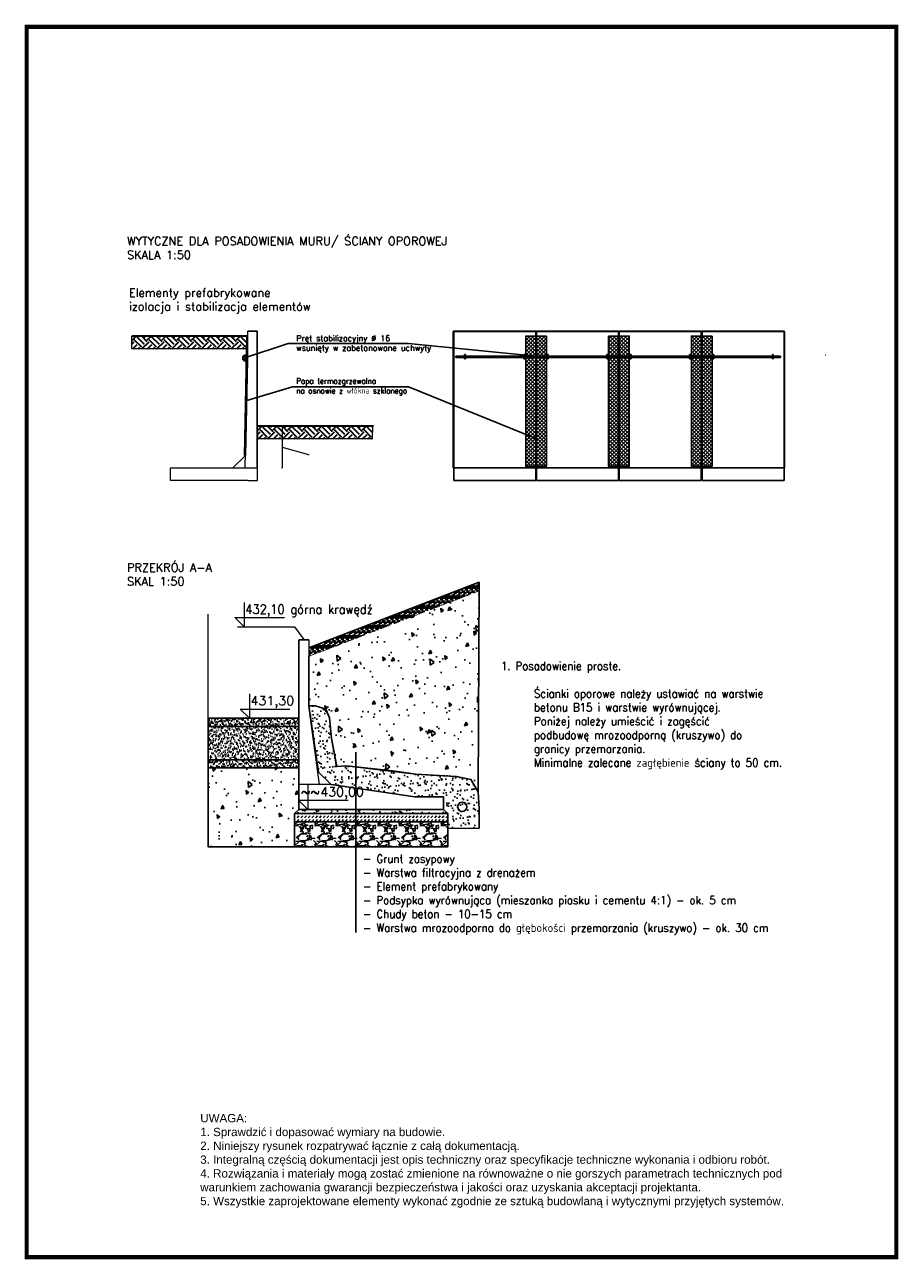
# Model space of a CAD drawing. Header units: millimetres. Extents: x -66 to 3667, y -637 to 853.
# Tile 2 of 7: x 1335 to 2390, y -637 to 853. Entities that reach past the tile are written whole.
import ezdxf
from ezdxf.lldxf.tags import DXFTag

# ---------------------------------------------------------------- set-up
doc = ezdxf.new("R2010")
doc.units = ezdxf.units.MM
for name, color, linetype in [('0tab', 154, 'Continuous'), ('D_hatch-drogi', 252, 'Continuous'), ('Ewid', 8, 'Continuous')]:
    doc.layers.add(name, color=color, linetype=linetype)
for name, color, linetype, lineweight in [('A_przekrój', 1, 'Continuous', 20), ('B_widok gruba', 27, 'Continuous', 9), ('G_NOWE RZEDNE PROJ', 10, 'Continuous', 50), ('Poziom terenu', 3, 'Continuous', 30), ('REKERS', 7, 'Continuous', 25)]:
    doc.layers.add(name, color=color, linetype=linetype, lineweight=lineweight)
doc.layers.add('Pomocnicze l.', color=1, linetype='Continuous', lineweight=5, plot=False)
doc.styles.add('ARIAL', font='ARIALN.TTF')
doc.styles.add('OPIS_PIK', font='arial.ttf', dxfattribs={"width": 0.8, "height": 0.15})
doc.styles.get("Standard").update_dxf_attribs({"font": 'arial.ttf'})
doc.styles.add('standard 2', font='simplex.shx', dxfattribs={"width": 0.9})
tags = doc.linetypes.add('DASH', pattern=[15, 10, -5]).pattern_tags.tags
tags[6:7] = [DXFTag(74, 4), DXFTag(75, 0), DXFTag(340, '0'), DXFTag(46, 0.0), DXFTag(50, 0.0), DXFTag(44, 0.0), DXFTag(45, 0.0)]
tags[4:5] = [DXFTag(74, 4), DXFTag(75, 0), DXFTag(340, '0'), DXFTag(46, 0.0), DXFTag(50, 0.0), DXFTag(44, 0.0), DXFTag(45, 0.0)]
doc.dimstyles.new('lolek', dxfattribs={"dimtxt": 10, "dimasz": 3, "dimexe": 0.2, "dimexo": 30.1, "dimgap": 1, "dimtad": 1, "dimtxsty": 'Standard', "dimcen": 2.5, "dimclrd": 256, "dimclre": 256, "dimclrt": 256, "dimadec": 0, "dimazin": 0, "dimtfac": 1, "dimtmove": 0, "dimatfit": 3, "dimfxl": 1, "dimarcsym": 0})
doc.dimstyles.new('styl1', dxfattribs={"dimtxt": 0.15, "dimasz": 0.1, "dimexe": 0.1, "dimexo": 0.0625, "dimgap": 0.03, "dimtad": 1, "dimzin": 3, "dimdsep": 46, "dimtxsty": 'OPIS_PIK', "dimblk": 'OBLIQUE', "dimcen": 0.04, "dimclrd": 7, "dimclre": 7, "dimclrt": 7, "dimadec": 4, "dimazin": 3, "dimtfac": 1, "dimtofl": 0, "dimtmove": 1, "dimatfit": 2, "dimldrblk": 'TerminatorOpen', "dimfxl": 0.5, "dimfxlon": 1, "dimtolj": 1, "dimtzin": 3, "dimlwd": -1, "dimlwe": -1, "dimarcsym": 0})

# ---------------------------------------------------------------- blocks, each defined once
blk = doc.blocks.new('_Oblique')
at = {"color": 0, "linetype": 'ByBlock', "lineweight": -2}
blk.add_line((0.5, 0.5), (-0.5, -0.5), dxfattribs=at)
blk = doc.blocks.new('*D22')
at = {"layer": 'B_widok gruba', "color": 7, "transparency": 16777216}
for p, q in [((1645.8, 368.6), (1646.4, 368.6)), ((1646.3, 368.6), (1646.3, 318.2)), ((1646.3, 343.4), (1678.1, 334.4)), ((1678.1, 334.4), (1678.1, 333.6)), ((1645.8, 318.2), (1646.4, 318.2))]:
    blk.add_line(p, q, dxfattribs=at)
at = {"layer": 'Defpoints', "color": 0}
for p in [(1616.7, 368.6), (1616.7, 318.2), (1646.3, 318.2)]:
    blk.add_point(p, dxfattribs=at)
at = {"layer": 'B_widok gruba', "color": 7, "transparency": 16777216, "xscale": 0.1, "yscale": 0.1, "zscale": 0.1}
for p, rotation in [((1646.3, 368.6), 90), ((1646.3, 318.2), 270)]:
    blk.add_blockref('_Oblique', p, dxfattribs=dict(at, rotation=rotation))
at = {"layer": 'B_widok gruba', "color": 7, "transparency": 16777216, "insert": (1678, 334), "char_height": 0.15, "attachment_point": 5, "rotation": 90, "style": 'OPIS_PIK'}
blk.add_mtext('\\A1;min. 50cm', dxfattribs=at)
blk = doc.blocks.new('TerminatorOpen')
at = {"color": 0, "linetype": 'ByBlock', "lineweight": -2}
for q in [(-1, 0.5), (-1, 0), (-1, -0.5)]:
    blk.add_line((0, 0), q, dxfattribs=at)

msp = doc.modelspace()

# ---------------------------------------------------------------- hatches: boundary and pattern name
h = msp.add_hatch()
h.set_pattern_fill('GOST_WOOD', color=256)
h.set_pattern_definition([(90, (0, 64.3265), (6, -4e-16), [10, -2]), (90, (2, 62.3265), (6, -4e-16), [6, -1.5, 3, -1.5]), (90, (4, 59.3265), (6, -4e-16), [10, -2])])
h.paths.add_polyline_path([(1678.43852, 90.3645), (1678.43852, 101.07842), (1884.1968, 180.20304), (1884.14337, 169.46858)])
at = {"layer": 'D_hatch-drogi', "lineweight": 25}
h = msp.add_hatch(dxfattribs=at)
h.set_pattern_fill('AR-CONC', color=256, scale=0.25, angle=45, style=0)
h.set_pattern_definition([(95, (-28419.38, -4222.643), (35.023663, 29.388345), [4.7625, -52.3875]), (40, (-28419.38, -4222.643), (-40.00447, 27.54425), [3.81, -41.91]), (145.451, (-28416.463, -4220.194), (-4.98054, 56.93256), [4.0475, -44.5225]), (91.1842, (-28428.36, -4213.663), (55.35256, 40.48835), [7.14375, -78.58125]), (141.6356, (-28423.75, -4210.29), (-1.77154, 85.70661), [6.07125, -66.78375]), (36.184, (-28428.36, -4213.66), (-1.7714, 85.7066), [5.715, -62.865]), (66, (-28421.626, -4211.418), (44.88014, 8.723817), [4.7625, -52.3875]), (11, (-28421.626, -4211.42), (-21.63498, 43.4853), [3.81, -41.91]), (116.4514, (-28417.886, -4210.69), (23.24501, 52.209114), [4.0475, -44.5225]), (82.5, (-28419.381, -4222.643), (-14.401367, 15.493353), [0, -41.402, 0, -42.545, 0, -42.06875]), (52.5, (-28419.381, -4222.643), (-5.897432, 29.52175), [0, -24.257, 0, -40.4495, 0, -16.03375]), (12.5, (-28429.394, -4232.656), (24.981966, 22.956549), [0, -15.875, 0, -49.53, 0, -65.7225]), (2.5, (-28433.884, -4237.146), (21.690976, 30.680598), [0, -20.6375, 0, -32.893, 0, -46.6725])])
h.paths.add_polyline_path([(1678.43852, 91.07842), (1884.15853, 169.47441), (1882.93804, -72.72412), (1874.28787, -57.72686), (1845, -53.63174), (1807.90704, -51.46128), (1723.96251, -41.53336), (1712.25196, -42.18227), (1706.08064, -8.49929), (1703.6964, 16.59778), (1699.32531, 27.15757), (1686.56668, 31.07842), (1678.43852, 31.07842)])
h = msp.add_hatch(dxfattribs=at)
h.set_pattern_fill('AR-SAND', color=256, scale=0.25, style=0)
h.set_pattern_definition([(37.5, (-28419.381, -4222.643), (-0.4000078, 12.235331), [0, -9.652, 0, -10.795, 0, -10.31875]), (7.5, (-28419.381, -4222.643), (11.238082, 17.9206275), [0, -5.207, 0, -8.6995, 0, -3.33375]), (327.5, (-28427.192, -4222.643), (19.7748093, 0.0359296), [0, -3.175, 0, -11.43, 0, -14.9225]), (317.5, (-28427.192, -4222.643), (19.088911, 5.573233), [0, -1.5875, 0, -7.493, 0, -8.5725])])
h.paths.add_polyline_path([(1678.43918, 31.07842), (1686.56668, 31.07842), (1699.32531, 27.15757), (1703.6964, 16.59778), (1706.08064, -8.49929), (1711.24652, -36.69456), (1711.55275, -42.22102), (1723.96251, -41.53336), (1779.59498, -47.4901), (1807.90704, -51.46128), (1833.1988, -53.09507), (1856.80119, -54.16841), (1874.28787, -57.72686), (1882.93804, -72.72412), (1884.1968, -93.09732), (1884.1968, -116.75694), (1846.32693, -116.81867), (1846.32693, -98.80846), (1841.44005, -93.92156), (1841.44005, -78.92156), (1806.44004, -78.92156), (1705.44033, -63.92217), (1690.4398, -48.92217)])
at = {"layer": 'D_hatch-drogi'}
h = msp.add_hatch(dxfattribs=at)
h.set_pattern_fill('AR-SAND', color=256, scale=0.1, angle=0.24756245, style=0)
h.set_pattern_definition([(37.7475624, (63433.3423, 97755.4883), (-0.18114804, 4.89339535), [0, -3.8608, 0, -4.318, 0, -4.1275]), (7.7475624, (63433.3423, 97755.488), (4.46421853, 7.18760694), [0, -2.0828, 0, -3.4798, 0, -1.3335]), (327.7475624, (63430.218, 97755.4748), (7.90978777, 0.04854864), [0, -1.27, 0, -4.572, 0, -5.969]), (317.7475624, (63430.218, 97755.475), (7.625861, 2.2622639), [0, -0.635, 0, -2.9972, 0, -3.429])])
h.paths.add_polyline_path([(1556.93853, 6.07842), (1666.43853, 6.07842), (1666.43853, 16.07842), (1556.93853, 16.07842)])
h = msp.add_hatch(dxfattribs=at)
h.set_pattern_fill('AR-CONC', color=256, scale=0.046512, angle=56.28389818, style=0)
h.set_pattern_definition([(76.283898, (-49750.146, 40050.926), (-5.6122269, 6.39188625), [0.8860466, -9.7465124]), (131.283898, (-49750.146, 40050.926), (8.1333014, 3.9374757), [0.7088373, -7.7972099]), (25.832898, (-49750.614, 40051.459), (2.5210238, 10.3293627), [0.7530233, -8.2832564]), (80.099698, (-49748.241, 40052.324), (-9.0377242, 9.0062922), [1.3290699, -14.6197686]), (29.648298, (-49748.994, 40053.075), (2.7421281, 15.7113231), [1.129535, -12.4248847]), (135.099898, (-49748.241, 40052.324), (2.7421015, 15.711325), [1.063256, -11.6958148]), (105.283898, (-49749.4166, 40052.927), (-8.0074122, 2.8696081), [0.8860466, -9.7465124]), (160.283898, (-49749.417, 40052.927), (5.2046196, 7.3868966), [0.7088373, -7.7972099]), (54.832498, (-49750.084, 40053.166), (-2.8027657, 10.2565003), [0.7530233, -8.2832564]), (88.783898, (-49750.146, 40050.926), (3.08518944, 2.44317465), [0, -7.70269826, 0, -7.91534944, 0, -7.82674478]), (118.783898, (-49750.146, 40050.926), (1.9168391, 5.26272128), [0, -4.51293058, 0, -7.52548894, 0, -2.98302348]), (158.783898, (-49748.587, 40048.8025), (-3.94691267, 4.92598435), [0, -2.9534886, 0, -9.21488442, 0, -12.2274428]), (168.783898, (-49747.8877, 40047.85), (-3.12394054, 6.25363746), [0, -3.8395352, 0, -6.11962837, 0, -8.68325647])])
h.paths.add_polyline_path([(1556.93853, -33.92158), (1666.43853, -33.92158), (1666.43853, 6.07842), (1556.93853, 6.07842)])
h = msp.add_hatch(dxfattribs=at)
h.set_pattern_fill('AR-SAND', color=256, scale=0.1, angle=0.24756245, style=0)
h.set_pattern_definition([(37.7475624, (64144.277, 98008.0998), (-0.18114804, 4.89339535), [0, -3.8608, 0, -4.318, 0, -4.1275]), (7.7475624, (64144.277, 98008.1), (4.46421853, 7.18760694), [0, -2.0828, 0, -3.4798, 0, -1.3335]), (327.7475624, (64141.1526, 98008.0863), (7.90978777, 0.04854864), [0, -1.27, 0, -4.572, 0, -5.969]), (317.7475624, (64141.1526, 98008.086), (7.625861, 2.2622639), [0, -0.635, 0, -2.9972, 0, -3.429])])
h.paths.add_polyline_path([(1666.43853, -43.92158), (1556.93853, -43.92158), (1556.93853, -33.92158), (1666.43853, -33.92158)])
at = {"layer": 'D_hatch-drogi', "lineweight": 25}
h = msp.add_hatch(dxfattribs=at)
h.set_pattern_fill('AR-CONC', color=256, scale=0.25, angle=45, style=0)
h.set_pattern_definition([(95, (-28419.38, -4122.643), (35.023663, 29.388345), [4.7625, -52.3875]), (40, (-28419.38, -4122.643), (-40.00447, 27.54425), [3.81, -41.91]), (145.451, (-28416.463, -4120.194), (-4.98054, 56.93256), [4.0475, -44.5225]), (91.1842, (-28428.36, -4113.663), (55.35256, 40.48835), [7.14375, -78.58125]), (141.6356, (-28423.75, -4110.29), (-1.77154, 85.70661), [6.07125, -66.78375]), (36.184, (-28428.36, -4113.66), (-1.7714, 85.7066), [5.715, -62.865]), (66, (-28421.626, -4111.418), (44.88014, 8.723817), [4.7625, -52.3875]), (11, (-28421.626, -4111.42), (-21.63498, 43.4853), [3.81, -41.91]), (116.4514, (-28417.886, -4110.69), (23.24501, 52.209114), [4.0475, -44.5225]), (82.5, (-28419.381, -4122.643), (-14.401367, 15.493353), [0, -41.402, 0, -42.545, 0, -42.06875]), (52.5, (-28419.381, -4122.643), (-5.897432, 29.52175), [0, -24.257, 0, -40.4495, 0, -16.03375]), (12.5, (-28429.394, -4132.656), (24.981966, 22.956549), [0, -15.875, 0, -49.53, 0, -65.7225]), (2.5, (-28433.884, -4137.146), (21.690976, 30.680598), [0, -20.6375, 0, -32.893, 0, -46.6725])])
h.paths.add_polyline_path([(1661.44004, -138.92158), (1556.93853, -138.92158), (1556.93853, -43.92158), (1666.43853, -43.92158), (1666.44004, -93.92158), (1661.44004, -98.92158)])
at = {"layer": 'Poziom terenu'}
h = msp.add_hatch(dxfattribs=at)
h.set_pattern_fill('EARTH', color=256, scale=2, angle=45, style=0)
h.set_pattern_definition([(45, (-47404.997, -36274.466), (2e-15, 17.9605122), [12.7, -12.7]), (45, (-47408.364, -36271.098), (2e-15, 17.9605122), [12.7, -12.7]), (45, (-47411.732, -36267.731), (2e-15, 17.9605122), [12.7, -12.7]), (135, (-47411.732, -36265.486), (-17.9605122, 2e-15), [12.7, -12.7]), (135, (-47408.364, -36262.118), (-17.9605122, 2e-15), [12.7, -12.7]), (135, (-47404.997, -36258.75), (-17.9605122, 2e-15), [12.7, -12.7])])
h.paths.add_polyline_path([(1603.69874, 477.26462), (1603.07161, 461.87129), (1465.0258, 461.87129), (1464.72394, 477.26462)])
h = msp.add_hatch(dxfattribs=at)
h.set_pattern_fill('EARTH', color=256, scale=2, angle=45, style=0)
h.set_pattern_definition([(45, (-47253.023, -36383.142), (2e-15, 17.9605122), [12.7, -12.7]), (45, (-47256.39, -36379.774), (2e-15, 17.9605122), [12.7, -12.7]), (45, (-47259.758, -36376.407), (2e-15, 17.9605122), [12.7, -12.7]), (135, (-47259.758, -36374.162), (-17.9605122, 2e-15), [12.7, -12.7]), (135, (-47256.39, -36370.794), (-17.9605122, 2e-15), [12.7, -12.7]), (135, (-47253.023, -36367.426), (-17.9605122, 2e-15), [12.7, -12.7])])
h.paths.add_polyline_path([(1755.67245, 368.58885), (1755.04532, 353.19552), (1616.99951, 353.19552), (1616.69765, 368.58885)])
at = {"layer": 'REKERS'}
msp.add_hatch(color=256, dxfattribs=at).paths.add_polyline_path([(1603.69874, 477.26462), (1604.69874, 477.26455), (1604.69663, 448.19546), (1602.04298, 333.25643), (1601.04332, 333.27487)])
at = {"layer": 'REKERS', "lineweight": 0}
h = msp.add_hatch(dxfattribs=at)
h.set_pattern_fill('ANSI37', color=256, style=0)
h.paths.add_polyline_path([(1965.54866, 477.26462), (1940.54866, 477.26462), (1940.54866, 320.24201), (1965.54866, 320.24201)])
h = msp.add_hatch(dxfattribs=at)
h.set_pattern_fill('ANSI37', color=256, style=0)
h.paths.add_polyline_path([(2040.54866, 477.26462), (2065.54866, 477.26462), (2065.54866, 320.24201), (2040.54866, 320.24201)])
h.paths.add_polyline_path([(2165.54873, 477.26462), (2140.54873, 477.26462), (2140.54873, 320.24201), (2165.54873, 320.24201)])
at = {"layer": 'REKERS', "lineweight": 25}
h = msp.add_hatch(dxfattribs=at)
h.set_pattern_fill('AR-SAND', color=256, scale=0.25, style=0)
h.set_pattern_definition([(37.5, (-28419.381, -4122.643), (-0.4000078, 12.235331), [0, -9.652, 0, -10.795, 0, -10.31875]), (7.5, (-28419.381, -4122.643), (11.238082, 17.9206275), [0, -5.207, 0, -8.6995, 0, -3.33375]), (327.5, (-28427.192, -4122.643), (19.7748093, 0.0359296), [0, -3.175, 0, -11.43, 0, -14.9225]), (317.5, (-28427.192, -4122.643), (19.088911, 5.573233), [0, -1.5875, 0, -7.493, 0, -8.5725])])
h.paths.add_polyline_path([(1666.44004, -93.92158), (1661.44004, -98.92158), (1846.44005, -98.92158), (1841.44005, -93.92156)])
h = msp.add_hatch(dxfattribs=at)
h.set_pattern_fill('DASH', color=256, angle=45, style=0)
h.set_pattern_definition([(45, (-28419.3813, -4122.6432), (4e-16, 4.49012806), [3.175, -3.175])])
h.paths.add_polyline_path([(1661.44004, -98.92158), (1661.44004, -108.92158), (1846.44003, -108.92158), (1846.44003, -98.92156)])
h = msp.add_hatch(dxfattribs=at)
h.set_pattern_fill('GRAVEL', color=256, style=0)
h.set_pattern_definition([(228.0128, (-28401.0933, -4097.2432), (-203.20017266, -228.6002809), [3.41721, -338.305]), (184.9697, (-28403.3793, -4099.7832), (304.80049306, 25.399820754), [5.86405, -580.54]), (132.5104, (-28409.2213, -4100.2912), (253.99981518, -279.400272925), [4.13482, -409.347]), (267.2737, (-28419.1273, -4106.6412), (25.39988971, 507.999836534), [5.34005, -528.664]), (292.8337, (-28419.3813, -4111.9752), (-127.000360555, 304.8001733), [5.23634, -518.398]), (357.2737, (-28417.3493, -4116.8012), (-507.999836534, 25.39988971), [5.34005, -528.664]), (37.6942, (-28412.0153, -4117.05525), (-330.200208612, -253.99977357), [7.06194, -699.131]), (72.2553, (-28406.4273, -4112.7372), (177.800355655, 558.80016206), [6.6672, -660.053]), (121.4296, (-28404.3953, -4106.3872), (-203.200052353, 330.1996116), [5.35813, -530.455]), (175.2364, (-28407.1893, -4101.8152), (279.39978053, -25.39976163), [6.11713, -299.739]), (222.3974, (-28413.2853, -4101.30725), (-304.800009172, -279.399636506), [7.91078, -783.168]), (138.8141, (-28393.9813, -4106.8952), (-177.79988674, 152.39976557), [2.70005, -267.306]), (171.4692, (-28396.0133, -4105.1172), (330.199495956, -50.800128), [5.13682, -508.546]), (225, (-28401.093, -4104.355), (-5e-15, -25.399983), [3.59209, -32.3289]), (203.1986, (-28402.8713, -4101.3072), (127.00042826, 50.80022274), [1.93441, -191.506]), (291.8014, (-28404.6493, -4102.0692), (-25.4000178, 76.2000491), [2.73566, -134.048]), (30.9638, (-28403.6333, -4104.6092), (76.19991955, 50.8000396), [4.4432, -143.663]), (161.5651, (-28399.823, -4102.323), (50.8000232, -25.3999622), [3.21287, -77.109]), (16.3895, (-28419.3813, -4102.0692), (254.00014014, 76.1998415), [4.50088, -445.588]), (70.3462, (-28415.0633, -4100.7992), (-101.59971689, -279.39960489), [3.77599, -373.822]), (293.1986, (-28399.8233, -4097.2432), (-50.80022274, 127.00042826), [3.8688, -189.572]), (343.6105, (-28398.2993, -4100.7992), (-254.00014014, 76.1998415), [4.50088, -445.588]), (339.444, (-28419.3813, -4117.8172), (-127.00015764, 50.79993836), [4.34035, -212.677]), (294.7751, (-28415.3173, -4119.3412), (-126.99970404, 279.39987026), [3.63672, -360.036]), (66.8014, (-28399.5693, -4122.6432), (50.80022274, 127.00042826), [3.8688, -189.572]), (17.354, (-28398.0453, -4119.0872), (-330.20001782, -101.599846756), [4.25783, -421.524]), (69.444, (-28412.0153, -4122.6432), (-50.79993836, -127.00015764), [2.17018, -214.848]), (101.3099, (-28401.0933, -4122.643), (-25.3998746, 101.5996746), [1.29515, -128.22]), (165.9638, (-28401.347, -4121.373), (76.2000535, -25.399956), [5.23634, -99.4905]), (186.009, (-28406.4273, -4120.1032), (253.999625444, 25.399940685), [4.85267, -480.414]), (303.6901, (-28403.633, -4106.895), (-25.4000087, 50.799951), [3.66324, -87.9178]), (353.1572, (-28401.6013, -4109.9432), (431.800178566, -50.800227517), [6.39557, -633.16]), (60.9454, (-28395.2513, -4110.7052), (-101.59976366, -177.7995761), [2.61508, -258.894]), (90, (-28393.98, -4108.42), (-25.4, 25.4), [1.524, -23.876]), (120.2564, (-28406.9353, -4119.3412), (101.59978467, -177.79991032), [3.52867, -349.339]), (48.0128, (-28408.7133, -4116.2932), (203.20017266, 228.6002809), [6.83443, -334.888]), (0, (-28404.14, -4111.213), (25.4, 25.4), [6.604, -18.796]), (325.3048, (-28397.5373, -4111.2132), (-253.99955991, 177.800016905), [4.0161, -397.593]), (254.0546, (-28394.2353, -4113.4992), (-25.4000648, -101.60024203), [3.69829, -181.217]), (207.646, (-28395.2513, -4117.0552), (-482.59983049, -254.000159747), [6.02145, -596.125]), (175.4261, (-28400.5853, -4119.8492), (-330.200076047, 25.399877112), [6.37029, -630.658]), (175.4261, (-28400.5853, -4119.8492), (-330.200076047, 25.399877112), [6.37029, -630.658])])
h.paths.add_polyline_path([(1661.44004, -108.92158), (1661.44004, -138.92158), (1846.44003, -138.92158), (1846.44003, -108.92158)])

# ---------------------------------------------------------------- linework, layer by layer
for p, q in [((1853.04862, 482.69559), (1853.54862, 483.19559)), ((1853.04862, 482.69559), (1853.04862, 318.19521)), ((1853.29862, 482.94559), (1853.54862, 482.69559)), ((1952.54862, 483.19559), (1853.54862, 483.19559)), ((1952.54862, 482.69559), (1853.54862, 482.69559)), ((1853.54862, 482.69559), (1853.54862, 303.19559)), ((1953.04862, 482.69559), (1952.54862, 483.19559)), ((1952.54862, 482.69559), (1952.79862, 482.94559)), ((1952.54862, 303.19559), (1952.54862, 482.69559)), ((1953.04862, 318.19521), (1953.04862, 482.69559)), ((1953.04866, 482.69559), (1953.54866, 483.19559)), ((1953.04866, 482.69559), (1953.04866, 318.19521)), ((1953.29866, 482.94559), (1953.54866, 482.69559)), ((2052.54866, 483.19559), (1953.54866, 483.19559)), ((2052.54866, 482.69559), (1953.54866, 482.69559)), ((1953.54866, 482.69559), (1953.54866, 303.19559)), ((2053.04866, 482.69559), (2052.54866, 483.19559)), ((2052.54866, 482.69559), (2052.79866, 482.94559)), ((2052.54866, 303.19559), (2052.54866, 482.69559)), ((2053.04866, 318.19521), (2053.04866, 482.69559)), ((2053.04869, 482.69546), (2053.54869, 483.19546)), ((2053.04869, 482.69546), (2053.04869, 318.19507)), ((2053.29869, 482.94546), (2053.54869, 482.69546)), ((2152.54869, 483.19546), (2053.54869, 483.19546)), ((2152.54869, 482.69546), (2053.54869, 482.69546)), ((2053.54869, 482.69546), (2053.54869, 303.19546)), ((2153.04869, 482.69546), (2152.54869, 483.19546)), ((2152.54869, 482.69546), (2152.79869, 482.94546)), ((2152.54869, 303.19546), (2152.54869, 482.69546)), ((2153.04869, 318.19507), (2153.04869, 482.69546)), ((2153.04873, 482.69546), (2153.54873, 483.19546)), ((2153.04873, 482.69546), (2153.04873, 318.19507)), ((2153.29873, 482.94546), (2153.54873, 482.69546)), ((2252.54873, 483.19546), (2153.54873, 483.19546)), ((2252.54873, 482.69546), (2153.54873, 482.69546)), ((2153.54873, 482.69546), (2153.54873, 303.19546)), ((2253.04873, 482.69546), (2252.54873, 483.19546)), ((2252.54873, 482.69546), (2252.79873, 482.94546)), ((2252.54873, 303.19546), (2252.54873, 482.69546)), ((2253.04873, 318.19507), (2253.04873, 482.69546)), ((1853.04862, 318.19521), (1853.54862, 318.19521)), ((1853.54862, 318.19521), (1952.54862, 318.19521)), ((1952.54862, 318.19521), (1953.04862, 318.19521)), ((1953.04866, 318.19521), (1953.54866, 318.19521)), ((1953.54866, 318.19521), (2052.54866, 318.19521)), ((2052.54866, 318.19521), (2053.04866, 318.19521)), ((2053.04869, 318.19507), (2053.54869, 318.19507)), ((2053.54869, 318.19507), (2152.54869, 318.19507)), ((2152.54869, 318.19507), (2153.04869, 318.19507)), ((2153.04873, 318.19507), (2153.54873, 318.19507)), ((2153.54873, 318.19507), (2252.54873, 318.19507)), ((1853.54862, 303.19559), (1952.54862, 303.19559)), ((1953.54866, 303.19559), (2052.54866, 303.19559)), ((2053.54869, 303.19546), (2152.54869, 303.19546)), ((2153.54873, 303.19546), (2252.54873, 303.19546))]:
    msp.add_line(p, q)
at = {"layer": '0tab', "const_width": 5}
msp.add_lwpolyline([(1337.97956, 850.61426), (1337.97956, -634.38574), (2387.97956, -634.38574), (2387.97956, 850.61426)], close=True, dxfattribs=at)
at = {"layer": 'A_przekrój'}
for p, q in [((1666.44004, -93.92158), (1666.43831, 110.57842)), ((1666.93831, 110.57842), (1678.43831, 110.57845)), ((1666.94042, -93.92158), (1666.93831, 110.57842)), ((1666.93936, 111.07842), (1677.94037, 111.07842)), ((1678.43831, 110.57842), (1677.94037, 111.07842)), ((1678.43831, 110.57842), (1678.43918, 31.07842)), ((1691.43985, -63.92217), (1678.43918, 31.07842)), ((1705.44033, -63.92217), (1666.94031, -63.92217)), ((1806.44004, -78.92156), (1705.44033, -63.92217)), ((1841.44004, -78.92156), (1806.44004, -78.92156)), ((1841.44005, -93.92156), (1841.44004, -78.92156)), ((1666.44004, -93.92165), (1841.44005, -93.92156))]:
    msp.add_line(p, q, dxfattribs=at)
at = {"layer": 'A_przekrój', "linetype": 'DASH', "ltscale": 0.01}
msp.add_lwpolyline([(1556.93853, -138.92158), (1556.93853, 141.65596)], dxfattribs=at)
at = {"layer": 'B_widok gruba'}
for p, q in [((1604.69913, 482.69546), (1604.69663, 448.19546)), ((1604.69913, 482.69546), (1605.19707, 483.19546)), ((1616.19913, 482.69546), (1604.69913, 482.69549)), ((1616.19807, 483.19546), (1605.19707, 483.19546)), ((1616.19709, 318.19508), (1616.1979, 482.69423)), ((1616.4486, 482.94546), (1616.1979, 482.69585)), ((1616.69913, 482.69546), (1616.19807, 483.19546)), ((1616.6974, 303.19546), (1616.699, 482.69559)), ((1601.69525, 318.19513), (1604.69663, 448.19546)), ((1511.69739, 303.19546), (1511.6974, 318.19546)), ((1511.6974, 318.19546), (1616.69756, 318.19507)), ((1605.19639, 303.19546), (1511.69739, 303.19546)), ((1605.19639, 303.19546), (1616.6974, 303.19546)), ((1666.43831, 60.57842), (1666.93936, 61.07842)), ((1666.68884, 60.82842), (1666.93954, 60.57881))]:
    msp.add_line(p, q, dxfattribs=at)
at = {"layer": 'B_widok gruba', "ltscale": 0.1}
msp.add_lwpolyline([(1666.43853, 16.07842), (1556.93853, 16.07842)], dxfattribs=at)
at = {"layer": 'D_hatch-drogi', "lineweight": 25}
msp.add_line((1705.44033, -63.92217), (1690.4398, -48.92217), dxfattribs=at)
for points in [[(1678.43841, 101.07842), (1884.1968, 180.20304), (1882.93804, -72.72412)], [(1678.43852, 91.07842), (1678.43852, 31.07842), (1686.56668, 31.07842), (1699.32531, 27.15757), (1703.6964, 16.59778), (1706.08064, -8.49929)], [(1678.43918, 31.07842), (1686.56668, 31.07842), (1699.32531, 27.15757), (1703.6964, 16.59778), (1706.08064, -8.49929), (1711.24652, -36.69456), (1711.55275, -42.22102), (1723.96251, -41.53336), (1779.59498, -47.4901), (1779.59498, -47.4901), (1807.90704, -51.46128), (1833.1988, -53.09507), (1856.80119, -54.16841), (1874.28787, -57.72686), (1882.93804, -72.72412), (1884.1968, -93.09732), (1884.1968, -116.75694), (1846.32693, -116.81867), (1846.32693, -98.80846), (1841.44005, -93.92156), (1841.44005, -78.92156), (1806.44004, -78.92156), (1705.44033, -63.92217), (1690.4398, -48.92217), (1678.43918, 31.07842)], [(1706.08064, -8.49929), (1712.25196, -42.18227), (1723.96251, -41.53336), (1807.90704, -51.46128), (1856.80119, -54.16841), (1874.28787, -57.72686), (1882.93804, -72.72412)]]:
    msp.add_lwpolyline(points, dxfattribs=at)
at = {"layer": 'D_hatch-drogi'}
for points in [[(1556.93853, 6.07842), (1666.43853, 6.07842), (1666.43853, 16.07842), (1556.93853, 16.07842)], [(1556.93853, -33.92158), (1666.43853, -33.92158), (1666.43853, 6.07842), (1556.93853, 6.07842)], [(1661.44004, -138.92158), (1556.93853, -138.92158), (1556.93853, 6.07842), (1666.43853, 6.07842), (1666.44004, -93.92158), (1661.44004, -98.92158)], [(1666.43853, -43.92158), (1556.93853, -43.92158), (1556.93853, -33.92158), (1666.43853, -33.92158)]]:
    msp.add_lwpolyline(points, close=True, dxfattribs=at)
at = {"layer": 'D_hatch-drogi', "ltscale": 0.1}
for points in [[(1666.43853, 6.07842), (1556.93853, 6.07842)], [(1666.43853, -33.92158), (1556.93853, -33.92158)], [(1666.43853, -43.92158), (1556.93853, -43.92158)]]:
    msp.add_lwpolyline(points, dxfattribs=at)
at = {"layer": 'G_NOWE RZEDNE PROJ', "lineweight": 0}
for points in [[(1600.55802, 155.97827), (1600.55802, 126.3658), (1589.43416, 137.48966), (1649.27283, 137.48966)], [(1592.32237, 126.3658), (1661.31601, 126.3658), (1672.43987, 111.07842)], [(1606.77068, 45.6909), (1606.77068, 16.07842), (1595.64683, 27.20228), (1655.4855, 27.20228)], [(1677.22059, -64.30911), (1677.22059, -93.92158), (1666.09674, -82.79773), (1725.93541, -82.79773)]]:
    msp.add_lwpolyline(points, dxfattribs=at)
at = {"layer": 'Pomocnicze l.'}
for points in [[(1603.69874, 477.26462), (1603.69874, 477.26462), (1603.07161, 461.87129), (1465.0258, 461.87129), (1464.72394, 477.26462), (1603.69874, 477.26462)], [(1755.67245, 368.58885), (1755.67245, 368.58885), (1755.04532, 353.19552), (1616.99951, 353.19552), (1616.69765, 368.58885), (1755.67245, 368.58885)]]:
    msp.add_lwpolyline(points, dxfattribs=at)
at = {"layer": 'Poziom terenu'}
for p, q in [((1604.69874, 477.26462), (1464.72394, 477.26462)), ((1756.67245, 368.58885), (1616.69765, 368.58885))]:
    msp.add_line(p, q, dxfattribs=at)
at = {"layer": 'REKERS'}
for p, q in [((1604.69874, 477.26462), (1603.69874, 477.26462)), ((1653.59519, 468.34694), (1601.4156, 451.00224)), ((1799.15795, 468.34694), (1653.59519, 468.34694)), ((1856.31745, 453.22371), (2248.33592, 453.22371)), ((1856.31745, 451.62371), (1856.31745, 453.22371)), ((2248.33592, 451.62371), (1856.31745, 451.62371)), ((1866.71709, 454.92371), (1866.71709, 449.92371)), ((1867.71709, 454.92371), (1866.71709, 454.92371)), ((1867.71709, 449.92371), (1866.71709, 449.92371)), ((1867.71709, 454.92371), (1867.71709, 449.92371)), ((1938.38016, 454.92371), (1938.38016, 449.92371)), ((1938.38016, 454.92371), (1939.38016, 454.92371)), ((1938.38016, 449.92371), (1939.38016, 449.92371)), ((1939.38016, 454.92371), (1939.38016, 449.92371)), ((1966.71716, 454.92371), (1966.71716, 449.92371)), ((1967.71716, 454.92371), (1966.71716, 454.92371)), ((1967.71716, 449.92371), (1966.71716, 449.92371)), ((1967.71716, 454.92371), (1967.71716, 449.92371)), ((2038.38023, 454.92371), (2038.38023, 449.92371)), ((2038.38023, 454.92371), (2039.38023, 454.92371)), ((2038.38023, 449.92371), (2039.38023, 449.92371)), ((2039.38023, 454.92371), (2039.38023, 449.92371)), ((2066.71709, 454.92371), (2066.71709, 449.92371)), ((2067.71709, 454.92371), (2066.71709, 454.92371)), ((2067.71709, 449.92371), (2066.71709, 449.92371)), ((2067.71709, 454.92371), (2067.71709, 449.92371)), ((2138.38016, 454.92371), (2138.38016, 449.92371)), ((2138.38016, 454.92371), (2139.38016, 454.92371)), ((2138.38016, 449.92371), (2139.38016, 449.92371)), ((2139.38016, 454.92371), (2139.38016, 449.92371)), ((2166.71716, 454.92371), (2166.71716, 449.92371)), ((2167.71716, 454.92371), (2166.71716, 454.92371)), ((2167.71716, 449.92371), (2166.71716, 449.92371)), ((2167.71716, 454.92371), (2167.71716, 449.92371)), ((2238.38023, 454.92371), (2238.38023, 449.92371)), ((2238.38023, 454.92371), (2239.38023, 454.92371)), ((2238.38023, 449.92371), (2239.38023, 449.92371)), ((2239.38023, 454.92371), (2239.38023, 449.92371)), ((2248.33592, 453.22371), (2248.33592, 451.62371)), ((1658.94723, 416.19201), (1603.57114, 399.44645)), ((1658.94723, 416.19201), (1799.15795, 416.19201))]:
    msp.add_line(p, q, dxfattribs=at)
at = {"layer": 'REKERS', "lineweight": 25}
for p, q in [((2302.05954, 454.50093), (2302.55954, 454.50093)), ((1587.04245, 318.25643), (1602.04298, 333.25643)), ((1735.31111, -24.97716), (1735.31111, -242.60058))]:
    msp.add_line(p, q, dxfattribs=at)
at = {"layer": 'REKERS'}
for points in [[(1604.69874, 477.26455), (1604.69663, 448.19546), (1602.04298, 333.25643), (1601.04298, 333.25643), (1603.69874, 477.26462)], [(1603.69874, 477.26462), (1604.69874, 477.26455), (1604.69663, 448.19546), (1602.04298, 333.25643), (1601.04332, 333.27487), (1603.69874, 477.26462), (1604.69874, 477.26455)], [(1965.54866, 477.26462), (1940.54866, 477.26462), (1940.54866, 320.24201), (1965.54866, 320.24201), (1965.54866, 477.26462)], [(2040.54866, 477.26462), (2065.54866, 477.26462), (2065.54866, 320.24201), (2040.54866, 320.24201), (2040.54866, 477.26462)], [(2165.54873, 477.26462), (2140.54873, 477.26462), (2140.54873, 320.24201), (2165.54873, 320.24201), (2165.54873, 477.26462)]]:
    msp.add_lwpolyline(points, dxfattribs=at)
at = {"layer": 'REKERS', "lineweight": 25}
for points in [[(1666.44004, -93.92158), (1661.44004, -98.92158), (1846.44005, -98.92158), (1841.44005, -93.92156), (1666.44004, -93.92158)], [(1661.44004, -98.92158), (1661.44004, -108.92158), (1846.44003, -108.92158), (1846.44003, -98.92156), (1661.44004, -98.92158)], [(1661.44004, -108.92158), (1661.44004, -138.92158), (1846.44003, -138.92158), (1846.44003, -108.92158), (1661.44004, -108.92158)]]:
    msp.add_lwpolyline(points, dxfattribs=at)
at = {"layer": 'REKERS'}
msp.add_circle((1601.4156, 451.00224), 1.65987, dxfattribs=at)
at = {"layer": 'REKERS', "lineweight": 25}
msp.add_circle((1863.83541, -90.82253), 5.5, dxfattribs=at)
at = {"layer": 'REKERS'}
for radius, start, end in [(3.62335, 70.2155589, 287.67141437), (2.62335, 70.21555651, 287.6714147)]:
    msp.add_arc((1602.36742, 450.7552), radius, start, end, dxfattribs=at)

# ---------------------------------------------------------------- texts
at = {"linetype": 'Continuous', "char_height": 10, "attachment_point": 1, "style": 'standard 2'}
for s, insert, width in [('1. Posadowienie proste.\\P\\P^IŚcianki oporowe należy ustawiać na warstwie \\P^Ibetonu B15 i warstwie wyrównującej. \\P^IPoniżej należy umieścić i zagęścić \\P^Ipodbudowę mrozoodporną (kruszywo) do \\P^Igranicy przemarzania. \\P^IMinimalne zalecane zagłębienie ściany to 50 cm.', (1910.47455, 84.23876), 406.5849679), ('{\\Fsimplex8|c238;- Grunt zasypowy\\P- Warstwa filtracyjna z drenażem\\P- Element prefabrykowany\\P- Podsypka wyrównująca (mieszanka piasku i cementu 4:1) - ok. 5 cm\\P- Chudy beton - 10-15 cm\\P- Warstwa mrozoodporna do głębokości przemarzania (kruszywo) - ok. 30 cm}', (1744.08081, -148.44776), 527.7370127)]:
    msp.add_mtext(s, dxfattribs=dict(at, insert=insert, width=width))
at = {"layer": 'Ewid', "char_height": 10, "width": 815.1969556, "attachment_point": 1}
for s, insert in [('{\\Fsimplex|c238;WYTYCZNE DLA POSADOWIENIA MURU/ ŚCIANY OPOROWEJ\\PSKALA 1:50}', (1459.09918, 597.00104)), ('{\\Fsimplex|c238;PRZEKRÓJ A-A\\PSKAL 1:50}', (1459.09918, 202.95828))]:
    msp.add_mtext(s, dxfattribs=dict(at, insert=insert))
at = {"layer": 'G_NOWE RZEDNE PROJ', "lineweight": 0, "char_height": 11.2, "width": 216.6714807, "attachment_point": 1}
for s, insert, style in [('432,10 górna krawędź', (1601.93891, 153.21649), 'standard 2'), ('{\\Fsimplex|c238;431,30}', (1608.15158, 42.92911), 'ARIAL'), ('{\\Fsimplex|c238;~~430,00}', (1669.29094, -67.0709), 'ARIAL')]:
    msp.add_mtext(s, dxfattribs=dict(at, insert=insert, style=style))
at = {"layer": 'REKERS', "lineweight": 25, "char_height": 10, "attachment_point": 1}
for s, insert, width in [('{\\Fsimplex|c238;Elementy prefabrykowane \\Pizolacja i stabilizacja elementów}', (1461.38685, 534.67107), 208.4765448), ('UWAGA: \\P{\\fArial|b0|i0|c238|p34;1. Sprawdzić i dopasować wymiary na budowie.\\P2. Niniejszy rysunek rozpatrywać łącznie z całą dokumentacją.\\P3. Integralną częścią dokumentacji jest opis techniczny oraz specyfikacje techniczne wykonania i odbioru robót.\\P4. Rozwiązania i materiały mogą zostać zmienione na równoważne o nie gorszych parametrach technicznych pod warunkiem zachowania gwarancji bezpieczeństwa i jakości oraz uzyskania akceptacji projektanta.\\P5. Wszystkie zaprojektowane elementy wykonać zgodnie ze sztuką budowlaną i wytycznymi przyjętych systemów.', (1547.50998, -461.53806), 760.3634968)]:
    msp.add_mtext(s, dxfattribs=dict(at, insert=insert, width=width))
at = {"layer": 'REKERS', "insert": (1663.40254, 478.17039), "char_height": 7, "attachment_point": 1}
msp.add_mtext('{\\Fsimplex|c238;Pręt stabilizacyjny Ø 16 ^Jwsunięty w zabetonowane uchwyty}', dxfattribs=at)
at = {"layer": 'REKERS', "insert": (1663.40244, 426.57654), "char_height": 7, "attachment_point": 1, "style": 'standard 2'}
msp.add_mtext('Papa termozgrzewalna \\Pna osnowie z włókna szklanego', dxfattribs=at)

# ---------------------------------------------------------------- dimensions: what is measured, and where the dimension line sits
at = {"layer": 'B_widok gruba'}
dim = msp.add_linear_dim(base=(1646.31869, 318.19507), p1=(1616.69799, 368.58885), p2=(1616.6978, 318.19507), angle=90, text='min. 50cm', dimstyle='styl1', dxfattribs=at)
dim.commit()
dim.dimension.update_dxf_attribs({"geometry": '*D22', "text_midpoint": (1678.08576, 334.37236), "dimtype": 160})

# ---------------------------------------------------------------- leaders
at = {"layer": 'REKERS'}
for points in [[(1952.54872, 453.22371), (1799.15795, 468.34694)], [(1952.54862, 353.66665), (1799.15795, 416.19201)]]:
    msp.add_leader(points, dimstyle='lolek', override={"dimgap": 1, "dimtad": 0}, dxfattribs=at)

doc.saveas('drawing.dxf')
